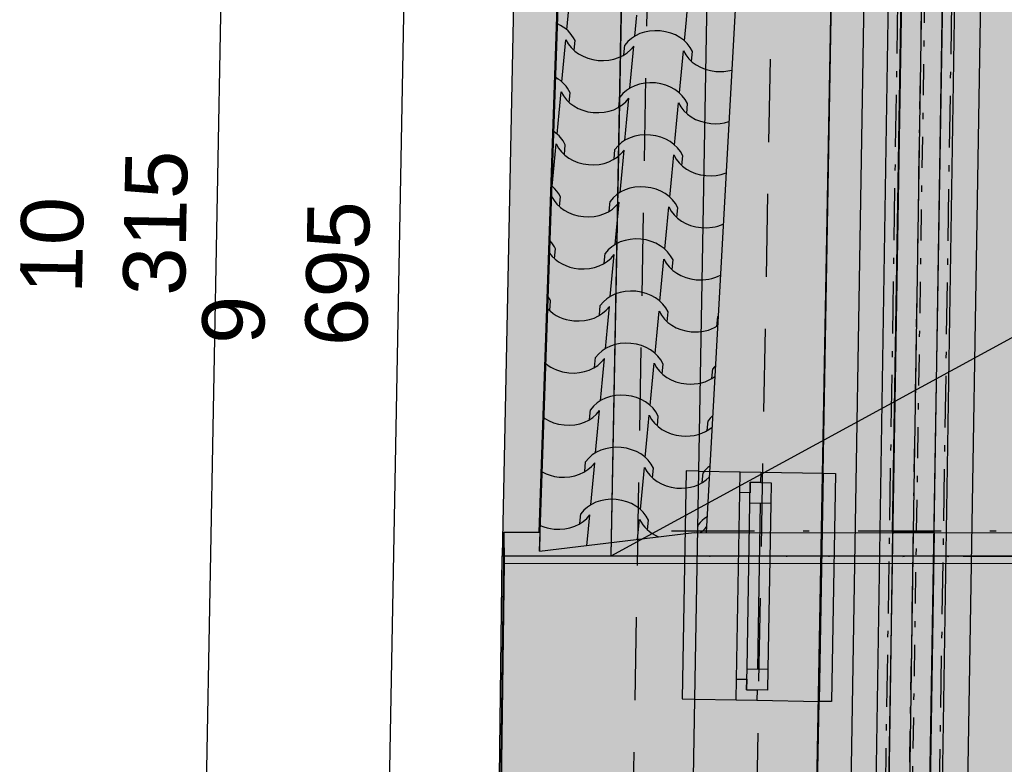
# Model space of a CAD drawing. Extents: x -12025 to 39812, y -28775 to 12.
# Tile 4 of 17: x 9999 to 12372, y -17619 to -15824. Entities that reach past the tile are written whole.
import ezdxf

# ---------------------------------------------------------------- set-up
doc = ezdxf.new("R2010")
doc.units = 0
doc.header["$MEASUREMENT"] = 0
for name, pattern in [('Čerchovaná', [450, 200, -117.5, 15, -117.5]), ('Čerchovaná M', [225, 125, -42.5, 15, -42.5]), ('Čerchovaná S', [175, 75, -42.5, 15, -42.5]), ('Čárkovaná_2', [325, 200, -125])]:
    doc.linetypes.add(name, pattern=pattern)
doc.layers.add('OÚ Dukovany půdorys podklad půda', color=7, linetype='Continuous')
doc.layers.add('OÚ Dukovany střecha', color=7, linetype='Continuous')
doc.styles.add('Arial', font='txt')

# ---------------------------------------------------------------- blocks, each defined once
blk = doc.blocks.new('(4)')
at = {"linetype": 'Continuous'}
blk.add_hatch(color=1, dxfattribs=at).paths.add_polyline_path([(23202.8, -17069), (23173.9, -21304.6), (2393.3, -21332), (2445.1, -17075.6), (23202.8, -17069)])
at = {"color": 1, "linetype": 'Continuous'}
for p, q in [((1663.9, -21294.5), (1855.7, -10980.2)), ((2534.5, -17064.4), (2739.5, -11099.2)), ((2707.5, -17075.8), (2820.3, -11095.3)), ((2707.5, -17075.8), (2818.4, -11113.6)), ((2533.7, -17018.8), (2735.7, -11139.5)), ((3260.5, -11133.9), (2936.7, -17019.1)), ((2110.7, -20992.6), (2291, -11298.1)), ((2393.7, -21233.8), (2450, -17018.8)), ((2450, -17018.8), (2535.5, -17018.8)), ((2450.2, -17093), (2450, -17018.8)), ((2535.5, -17018.8), (2534.5, -17064.4)), ((19111.9, -17099.4), (2707.5, -17075.8)), ((19203.5, -17087.9), (2707.5, -17075.8)), ((2394, -21308), (2450.2, -17093)), ((2450.2, -17093), (23192.7, -17108.3))]:
    blk.add_line(p, q, dxfattribs=at)
at = {"color": 8, "linetype": 'Čárkovaná_2'}
for p, q in [((2702.1, -20997.9), (2872.3, -11333.8)), ((3046, -18352.6), (3124.5, -14053.6))]:
    blk.add_line(p, q, dxfattribs=at)
at = {"color": 21, "linetype": 'Continuous'}
for p, q in [((2888.7, -15783.3), (2893.5, -15732.4)), ((2600.7, -15807.7), (2605.5, -15756.8)), ((2764.3, -15823), (2769, -15772.1)), ((2884, -15834.2), (2888.7, -15783.3)), ((2593.7, -15882.3), (2598.5, -15831.4)), ((2618.2, -15856.8), (2620.4, -15833.4)), ((2737.9, -15868.1), (2740.1, -15844.7)), ((2757.3, -15897.6), (2762, -15846.7)), ((2877, -15908.8), (2881.7, -15857.9)), ((2901.5, -15883.4), (2903.6, -15860)), ((2589, -15933.2), (2593.7, -15882.3)), ((2752.5, -15948.5), (2757.3, -15897.6)), ((2872.2, -15959.8), (2877, -15908.8)), ((2582, -16007.8), (2586.7, -15956.9)), ((2606.4, -15982.4), (2608.6, -15959)), ((2726.2, -15993.6), (2728.3, -15970.2)), ((2745.5, -16023.2), (2750.3, -15972.2)), ((2865.2, -16034.4), (2870, -15983.5)), ((2889.7, -16008.9), (2891.9, -15985.5)), ((2577.2, -16058.7), (2582, -16007.8)), ((2740.7, -16074.1), (2745.5, -16023.2)), ((2860.4, -16085.3), (2865.2, -16034.4)), ((2570.2, -16133.4), (2575, -16082.4)), ((2594.7, -16107.9), (2596.9, -16084.5)), ((2714.4, -16119.1), (2716.6, -16095.7)), ((2733.7, -16148.7), (2738.5, -16097.8)), ((2853.4, -16159.9), (2858.2, -16109)), ((2877.9, -16134.5), (2880.1, -16111.1)), ((2565.4, -16184.3), (2570.2, -16133.4)), ((2728.9, -16199.6), (2733.7, -16148.7)), ((2848.6, -16210.8), (2853.4, -16159.9)), ((2582.9, -16233.4), (2585.1, -16210)), ((2702.6, -16244.7), (2704.8, -16221.3)), ((2721.9, -16274.2), (2726.7, -16223.3)), ((2841.6, -16285.4), (2846.4, -16234.5)), ((2866.1, -16260), (2868.3, -16236.6)), ((2717.2, -16325.1), (2721.9, -16274.2)), ((2836.9, -16336.4), (2841.6, -16285.4)), ((2571.1, -16359), (2573.3, -16335.6)), ((2690.8, -16370.2), (2693, -16346.8)), ((2710.2, -16399.8), (2714.9, -16348.8)), ((2829.9, -16411), (2834.7, -16360.1)), ((2854.4, -16385.5), (2856.6, -16362.1)), ((2705.4, -16450.7), (2710.2, -16399.8)), ((2825.1, -16461.9), (2829.9, -16411)), ((2559.4, -16484.5), (2561.5, -16461.1)), ((2679.1, -16495.7), (2681.3, -16472.3)), ((2698.4, -16525.3), (2703.2, -16474.4)), ((2818.1, -16536.5), (2822.9, -16485.6)), ((2842.6, -16511.1), (2844.8, -16487.7)), ((2962.3, -16522.3), (2964.5, -16498.9)), ((2693.6, -16576.2), (2698.4, -16525.3)), ((2813.3, -16587.4), (2818.1, -16536.5)), ((2667.3, -16621.3), (2669.5, -16597.8)), ((2686.6, -16650.8), (2691.4, -16599.9)), ((2806.3, -16662), (2811.1, -16611.1)), ((2830.8, -16636.6), (2833, -16613.2)), ((2950.5, -16647.8), (2952.7, -16624.4)), ((2681.8, -16701.7), (2686.6, -16650.8)), ((2801.6, -16712.9), (2806.3, -16662)), ((2655.5, -16746.8), (2657.7, -16723.4)), ((2674.9, -16776.3), (2679.6, -16725.4)), ((2794.6, -16787.6), (2799.3, -16736.7)), ((2819, -16762.1), (2821.2, -16738.7)), ((2938.8, -16773.3), (2941, -16749.9)), ((2670.1, -16827.3), (2674.9, -16776.3)), ((2789.8, -16838.5), (2794.6, -16787.6)), ((2643.7, -16872.3), (2645.9, -16848.9)), ((2663.1, -16901.9), (2667.9, -16851)), ((2782.8, -16913.1), (2787.6, -16862.2)), ((2807.3, -16887.7), (2809.5, -16864.2)), ((2927, -16898.9), (2929.2, -16875.5)), ((2658.3, -16952.8), (2663.1, -16901.9)), ((2778, -16964), (2782.8, -16913.1)), ((2632, -16997.8), (2634.2, -16974.4)), ((2651.3, -17027.4), (2656.1, -16976.5)), ((2771.3, -17035.7), (2775.8, -16987.7)), ((2795.5, -17013.2), (2797.7, -16989.8)), ((2915.7, -17019.1), (2917.4, -17001)), ((2649.1, -17050.5), (2651.3, -17027.4)), ((2814.5, -17075.9), (2814.5, -17076)), ((2848.1, -17076), (2849, -17075.9)), ((2944.8, -17076), (2946.3, -17076.2)), ((2978.7, -17076), (2978.7, -17076.2)), ((3098.9, -17076.1), (3098.9, -17076.4)), ((3129.1, -17076.4), (3131.6, -17076.1)), ((3231.2, -17076.2), (3233.1, -17076.4)), ((3233.1, -17076.4), (3234.1, -17076.6)), ((3263.2, -17076.2), (3263.2, -17076.6)), ((3383.4, -17076.3), (3383.4, -17076.8)), ((3410.7, -17076.8), (3413.5, -17076.4)), ((3413.5, -17076.4), (3414.2, -17076.3)), ((3517.5, -17076.4), (3517.6, -17076.4)), ((3517.6, -17076.4), (3521.5, -17077)), ((3547.7, -17076.4), (3547.7, -17077))]:
    blk.add_line(p, q, dxfattribs=at)
at = {"color": 1, "linetype": 'Continuous'}
blk.add_lwpolyline([(2569.5, -10993.5), (2445.1, -17075.6), (19108.5, -17087.9), (11762.1, -11969.4)], close=True, dxfattribs=at)
for points in [[(2707.5, -17075.8), (8907.3, -13697.7), (11789.4, -12050.1)], [(2534.5, -17064.4), (2907.8, -17019.1), (18983.2, -17030.9)]]:
    blk.add_lwpolyline(points, dxfattribs=at)
at = {"color": 21, "linetype": 'Continuous', "flags": 128}
for points in [[(2620.4, -15833.4), (2617, -15827), (2613, -15821), (2608.6, -15815.3), (2603.6, -15810.1), (2598.1, -15805.3), (2592, -15800.9), (2585.4, -15796.8), (2578.2, -15793.1), (2578.2, -15793.1)], [(2825.8, -15810.1), (2812.7, -15809.6), (2800.1, -15810.5), (2788, -15812.9), (2776.6, -15816.7), (2766, -15821.8), (2756.3, -15828.2), (2747.6, -15835.8), (2740.1, -15844.7), (2740.1, -15844.7)], [(2903.6, -15860), (2897.9, -15849.9), (2890.8, -15840.8), (2882.5, -15832.7), (2873, -15825.7), (2862.5, -15819.9), (2851.1, -15815.3), (2838.8, -15812), (2825.8, -15810.1), (2825.8, -15810.1)], [(2598.5, -15831.4), (2604.3, -15841.4), (2611.4, -15850.5), (2619.7, -15858.6), (2629.2, -15865.5), (2639.7, -15871.3), (2651.1, -15875.9), (2663.3, -15879.2), (2676.3, -15881.2), (2676.3, -15881.2)], [(2676.3, -15881.2), (2689.4, -15881.7), (2702.1, -15880.7), (2714.1, -15878.3), (2725.5, -15874.6), (2736.1, -15869.5), (2745.8, -15863.1), (2754.5, -15855.5), (2762, -15846.7), (2762, -15846.7)], [(2881.7, -15857.9), (2887.5, -15868), (2894.7, -15877.1), (2903, -15885.1), (2912.4, -15892.1), (2922.9, -15897.9), (2934.3, -15902.5), (2946.6, -15905.8), (2959.5, -15907.8), (2959.5, -15907.8)], [(2959.5, -15907.8), (2969.5, -15908.3), (2979.1, -15907.9), (2988.5, -15906.6), (2998, -15904.4), (2998, -15904.4)], [(2608.6, -15959), (2605.7, -15953.4), (2602.4, -15948.1), (2598.7, -15943.1), (2594.6, -15938.5), (2590, -15934.1), (2585.1, -15930), (2579.6, -15926.1), (2573.7, -15922.5), (2573.7, -15922.5)], [(2814.1, -15935.6), (2800.9, -15935.1), (2788.3, -15936.1), (2776.2, -15938.4), (2764.8, -15942.2), (2754.2, -15947.3), (2744.5, -15953.7), (2735.9, -15961.4), (2728.3, -15970.2), (2728.3, -15970.2)], [(2891.9, -15985.5), (2886.1, -15975.4), (2879, -15966.3), (2870.7, -15958.2), (2861.3, -15951.3), (2850.8, -15945.4), (2839.3, -15940.8), (2827.1, -15937.5), (2814.1, -15935.6), (2814.1, -15935.6)], [(2586.7, -15956.9), (2592.5, -15967), (2599.6, -15976), (2608, -15984.1), (2617.4, -15991.1), (2627.9, -15996.9), (2639.3, -16001.5), (2651.6, -16004.8), (2664.5, -16006.7), (2664.5, -16006.7)], [(2664.5, -16006.7), (2677.7, -16007.2), (2690.3, -16006.2), (2702.4, -16003.9), (2713.7, -16000.1), (2724.3, -15995), (2734, -15988.6), (2742.7, -15981), (2750.3, -15972.2), (2750.3, -15972.2)], [(2870, -15983.5), (2875.8, -15993.5), (2882.9, -16002.6), (2891.2, -16010.7), (2900.7, -16017.6), (2911.1, -16023.4), (2922.6, -16028), (2934.8, -16031.3), (2947.8, -16033.3), (2947.8, -16033.3)], [(2947.8, -16033.3), (2959.1, -16033.8), (2969.9, -16033.2), (2980.5, -16031.4), (2991.2, -16028.4), (2991.2, -16028.4)], [(2596.9, -16084.5), (2591.7, -16075.3), (2588.8, -16071.1), (2585.5, -16067.1), (2582, -16063.3), (2578.1, -16059.6), (2569.3, -16052.7), (2569.3, -16052.7)], [(2802.3, -16061.1), (2789.2, -16060.6), (2776.5, -16061.6), (2764.4, -16064), (2753, -16067.7), (2742.4, -16072.9), (2732.8, -16079.2), (2724.1, -16086.9), (2716.6, -16095.7), (2716.6, -16095.7)], [(2880.1, -16111.1), (2874.3, -16101), (2867.3, -16091.9), (2858.9, -16083.8), (2849.5, -16076.8), (2839, -16071), (2827.6, -16066.4), (2815.3, -16063.1), (2802.3, -16061.1), (2802.3, -16061.1)], [(2575, -16082.4), (2580.8, -16092.5), (2587.9, -16101.6), (2596.2, -16109.6), (2605.7, -16116.6), (2616.1, -16122.4), (2627.5, -16127), (2639.8, -16130.3), (2652.8, -16132.3), (2652.8, -16132.3)], [(2652.8, -16132.3), (2665.9, -16132.8), (2678.5, -16131.8), (2690.6, -16129.4), (2702, -16125.6), (2712.6, -16120.5), (2722.2, -16114.2), (2730.9, -16106.6), (2738.5, -16097.8), (2738.5, -16097.8)], [(2858.2, -16109), (2864, -16119.1), (2871.1, -16128.1), (2879.4, -16136.2), (2888.9, -16143.2), (2899.4, -16149), (2910.8, -16153.6), (2923, -16156.9), (2936, -16158.8), (2936, -16158.8)], [(2936, -16158.8), (2948.7, -16159.3), (2960.9, -16158.4), (2972.7, -16156), (2984.4, -16152.2), (2984.4, -16152.2)], [(2585.1, -16210), (2581.1, -16202.7), (2576.5, -16196.1), (2571.1, -16189.8), (2564.8, -16183.8), (2564.8, -16183.8)], [(2790.5, -16186.7), (2777.4, -16186.2), (2764.7, -16187.1), (2752.7, -16189.5), (2741.3, -16193.3), (2730.7, -16198.4), (2721, -16204.8), (2712.3, -16212.4), (2704.8, -16221.3), (2704.8, -16221.3)], [(2868.3, -16236.6), (2862.6, -16226.5), (2855.5, -16217.4), (2847.2, -16209.3), (2837.7, -16202.3), (2827.2, -16196.5), (2815.8, -16191.9), (2803.5, -16188.6), (2790.5, -16186.7), (2790.5, -16186.7)], [(2563.9, -16209.4), (2569.8, -16219.2), (2576.9, -16228), (2585.2, -16235.8), (2594.6, -16242.6), (2605, -16248.2), (2616.2, -16252.7), (2628.2, -16255.9), (2641, -16257.8), (2641, -16257.8)], [(2641, -16257.8), (2654.1, -16258.3), (2666.8, -16257.3), (2678.8, -16254.9), (2690.2, -16251.2), (2700.8, -16246.1), (2710.5, -16239.7), (2719.1, -16232.1), (2726.7, -16223.3), (2726.7, -16223.3)], [(2846.4, -16234.5), (2852.2, -16244.6), (2859.3, -16253.7), (2867.7, -16261.7), (2877.1, -16268.7), (2887.6, -16274.5), (2899, -16279.1), (2911.3, -16282.4), (2924.2, -16284.4), (2924.2, -16284.4)], [(2924.2, -16284.4), (2938.4, -16284.8), (2951.9, -16283.6), (2958.4, -16282.2), (2964.9, -16280.5), (2971.2, -16278.3), (2977.6, -16275.6), (2977.6, -16275.6)], [(2573.3, -16335.6), (2570.6, -16330.4), (2567.6, -16325.6), (2564.2, -16321), (2560.2, -16316.4), (2560.2, -16316.4)], [(2778.8, -16312.2), (2765.6, -16311.7), (2753, -16312.7), (2740.9, -16315), (2729.5, -16318.8), (2718.9, -16323.9), (2709.2, -16330.3), (2700.6, -16337.9), (2693, -16346.8), (2693, -16346.8)], [(2856.6, -16362.1), (2850.8, -16352), (2843.7, -16342.9), (2835.4, -16334.8), (2825.9, -16327.9), (2815.4, -16322), (2804, -16317.4), (2791.8, -16314.1), (2778.8, -16312.2), (2778.8, -16312.2)], [(2559.2, -16346.2), (2565.6, -16353.8), (2572.8, -16360.6), (2580.6, -16366.6), (2589.1, -16371.7), (2598.3, -16376), (2608.1, -16379.3), (2618.4, -16381.8), (2629.2, -16383.3), (2629.2, -16383.3)], [(2629.2, -16383.3), (2642.3, -16383.8), (2655, -16382.8), (2667, -16380.4), (2678.4, -16376.7), (2689, -16371.6), (2698.7, -16365.2), (2707.4, -16357.6), (2714.9, -16348.8), (2714.9, -16348.8)], [(2834.7, -16360.1), (2840.4, -16370.1), (2847.6, -16379.2), (2855.9, -16387.3), (2865.4, -16394.2), (2875.8, -16400), (2887.2, -16404.6), (2899.5, -16407.9), (2912.5, -16409.9), (2912.5, -16409.9)], [(2912.5, -16409.9), (2928.1, -16410.3), (2935.7, -16409.7), (2943, -16408.6), (2950.1, -16406.9), (2957.1, -16404.7), (2964, -16401.9), (2970.8, -16398.6), (2970.8, -16398.6)], [(2767, -16437.7), (2753.9, -16437.2), (2741.2, -16438.2), (2729.1, -16440.6), (2717.7, -16444.3), (2707.1, -16449.4), (2697.4, -16455.8), (2688.8, -16463.5), (2681.3, -16472.3), (2681.3, -16472.3)], [(2844.8, -16487.7), (2839, -16477.6), (2831.9, -16468.5), (2823.6, -16460.4), (2814.2, -16453.4), (2803.7, -16447.6), (2792.2, -16443), (2780, -16439.7), (2767, -16437.7), (2767, -16437.7)], [(2561.5, -16461.1), (2560.2, -16458.4), (2558.8, -16455.9), (2557.3, -16453.4), (2555.6, -16450.8), (2555.6, -16450.8)], [(2554.6, -16480), (2561, -16486), (2567.8, -16491.3), (2575, -16495.9), (2582.7, -16499.8), (2590.7, -16503.1), (2599.2, -16505.7), (2608.1, -16507.6), (2617.5, -16508.9), (2617.5, -16508.9)], [(2617.5, -16508.9), (2630.6, -16509.4), (2643.2, -16508.4), (2655.3, -16506), (2666.7, -16502.2), (2677.2, -16497.1), (2686.9, -16490.8), (2695.6, -16483.2), (2703.2, -16474.4), (2703.2, -16474.4)], [(2822.9, -16485.6), (2828.7, -16495.7), (2835.8, -16504.7), (2844.1, -16512.8), (2853.6, -16519.8), (2864.1, -16525.6), (2875.5, -16530.2), (2887.7, -16533.5), (2900.7, -16535.4), (2900.7, -16535.4)], [(2965.3, -16497.7), (2964.5, -16498.9), (2964.5, -16498.9)], [(2900.7, -16535.4), (2909.4, -16535.9), (2917.9, -16535.8), (2926.2, -16535), (2934.2, -16533.5), (2942, -16531.4), (2949.5, -16528.7), (2956.9, -16525.3), (2964.1, -16521.2), (2964.1, -16521.2)], [(2755.2, -16563.3), (2742.1, -16562.8), (2729.4, -16563.7), (2717.3, -16566.1), (2705.9, -16569.9), (2695.4, -16575), (2685.7, -16581.4), (2677, -16589), (2669.5, -16597.8), (2669.5, -16597.8)], [(2833, -16613.2), (2827.3, -16603.1), (2820.2, -16594), (2811.8, -16585.9), (2802.4, -16578.9), (2791.9, -16573.1), (2780.5, -16568.5), (2768.2, -16565.2), (2755.2, -16563.3), (2755.2, -16563.3)], [(2605.7, -16634.4), (2618.8, -16634.9), (2631.4, -16633.9), (2643.5, -16631.5), (2654.9, -16627.8), (2665.5, -16622.7), (2675.2, -16616.3), (2683.8, -16608.7), (2691.4, -16599.9), (2691.4, -16599.9)], [(2550, -16612.1), (2556.1, -16616.7), (2562.4, -16620.8), (2568.9, -16624.3), (2575.7, -16627.4), (2582.7, -16629.9), (2590.1, -16631.9), (2605.7, -16634.4), (2605.7, -16634.4)], [(2811.1, -16611.1), (2816.9, -16621.2), (2824, -16630.3), (2832.4, -16638.3), (2841.8, -16645.3), (2852.3, -16651.1), (2863.7, -16655.7), (2875.9, -16659), (2888.9, -16661), (2888.9, -16661)], [(2958.8, -16617.2), (2957.1, -16619), (2955.6, -16620.7), (2952.7, -16624.4), (2952.7, -16624.4)], [(2888.9, -16661), (2898.5, -16661.5), (2907.8, -16661.2), (2916.9, -16660.2), (2925.6, -16658.3), (2934, -16655.8), (2942.1, -16652.4), (2949.9, -16648.3), (2957.3, -16643.4), (2957.3, -16643.4)], [(2743.4, -16688.8), (2730.3, -16688.3), (2717.6, -16689.2), (2705.6, -16691.6), (2694.2, -16695.4), (2683.6, -16700.5), (2673.9, -16706.9), (2665.2, -16714.5), (2657.7, -16723.4), (2657.7, -16723.4)], [(2821.2, -16738.7), (2815.5, -16728.6), (2808.4, -16719.5), (2800.1, -16711.4), (2790.6, -16704.5), (2780.1, -16698.6), (2768.7, -16694), (2756.4, -16690.7), (2743.4, -16688.8), (2743.4, -16688.8)], [(2593.9, -16759.9), (2607, -16760.4), (2619.7, -16759.4), (2631.7, -16757), (2643.1, -16753.3), (2653.7, -16748.2), (2663.4, -16741.8), (2672.1, -16734.2), (2679.6, -16725.4), (2679.6, -16725.4)], [(2545.5, -16743), (2556.7, -16749.6), (2568.3, -16754.5), (2580.7, -16757.9), (2593.9, -16759.9), (2593.9, -16759.9)], [(2799.3, -16736.7), (2805.1, -16746.7), (2812.2, -16755.8), (2820.6, -16763.9), (2830, -16770.8), (2840.5, -16776.6), (2851.9, -16781.2), (2864.2, -16784.5), (2877.1, -16786.5), (2877.1, -16786.5)], [(2952.1, -16737.8), (2949, -16740.7), (2946.1, -16743.6), (2943.5, -16746.6), (2941, -16749.9), (2941, -16749.9)], [(2877.1, -16786.5), (2887.7, -16787), (2897.9, -16786.6), (2907.7, -16785.2), (2917.1, -16783), (2926.2, -16779.8), (2934.8, -16775.8), (2943, -16770.8), (2950.6, -16765), (2950.6, -16765)], [(2731.7, -16814.3), (2718.5, -16813.8), (2705.9, -16814.8), (2693.8, -16817.2), (2682.4, -16820.9), (2671.8, -16826), (2662.1, -16832.4), (2653.5, -16840.1), (2645.9, -16848.9), (2645.9, -16848.9)], [(2809.5, -16864.2), (2803.7, -16854.2), (2796.6, -16845), (2788.3, -16837), (2778.8, -16830), (2768.4, -16824.2), (2756.9, -16819.6), (2744.7, -16816.3), (2731.7, -16814.3), (2731.7, -16814.3)], [(2582.1, -16885.5), (2595.3, -16885.9), (2607.9, -16885), (2620, -16882.6), (2631.3, -16878.8), (2641.9, -16873.7), (2651.6, -16867.4), (2660.3, -16859.8), (2667.9, -16851), (2667.9, -16851)], [(2787.6, -16862.2), (2793.4, -16872.2), (2800.5, -16881.3), (2808.8, -16889.4), (2818.3, -16896.3), (2828.7, -16902.2), (2840.2, -16906.7), (2852.4, -16910.1), (2865.4, -16912), (2865.4, -16912)], [(2945.5, -16859.2), (2940.8, -16862.9), (2936.6, -16866.8), (2932.8, -16870.9), (2929.2, -16875.5), (2929.2, -16875.5)], [(2541.1, -16873), (2550.9, -16877.7), (2560.8, -16881.4), (2571.1, -16883.9), (2582.1, -16885.5), (2582.1, -16885.5)], [(2865.4, -16912), (2876.9, -16912.5), (2888, -16911.9), (2898.8, -16910.2), (2909, -16907.4), (2918.7, -16903.6), (2927.8, -16898.6), (2936.2, -16892.7), (2944, -16885.8), (2944, -16885.8)], [(2719.9, -16939.8), (2706.8, -16939.3), (2694.1, -16940.3), (2682, -16942.7), (2670.6, -16946.5), (2660, -16951.6), (2650.4, -16958), (2641.7, -16965.6), (2634.2, -16974.4), (2634.2, -16974.4)], [(2797.7, -16989.8), (2791.9, -16979.7), (2784.9, -16970.6), (2776.5, -16962.5), (2767.1, -16955.5), (2756.6, -16949.7), (2745.2, -16945.1), (2732.9, -16941.8), (2719.9, -16939.8), (2719.9, -16939.8)], [(2570.4, -17011), (2583.5, -17011.5), (2596.1, -17010.5), (2608.2, -17008.1), (2619.6, -17004.3), (2630.1, -16999.3), (2639.8, -16992.9), (2648.5, -16985.3), (2656.1, -16976.5), (2656.1, -16976.5)], [(2775.8, -16987.7), (2779.5, -16994.6), (2783.8, -17000.9), (2788.6, -17006.8), (2794.1, -17012.3), (2800.1, -17017.2), (2806.7, -17021.8), (2813.9, -17025.9), (2821.8, -17029.5), (2821.8, -17029.5)], [(2938.7, -16981.2), (2932.5, -16985.6), (2926.9, -16990.2), (2922, -16995.3), (2917.4, -17001), (2917.4, -17001)], [(2536.6, -17002.2), (2544.9, -17005.5), (2553, -17008), (2561.4, -17009.8), (2570.4, -17011), (2570.4, -17011)], [(2923.2, -17019.1), (2927.2, -17015.9), (2930.8, -17012.7), (2934.2, -17009.3), (2937.4, -17005.5), (2937.4, -17005.5)]]:
    blk.add_lwpolyline(points, dxfattribs=at)
at = {"color": 7, "linetype": 'Continuous'}
blk.add_lwpolyline([(23202.8, -17069), (23173.9, -21304.6), (2393.3, -21332), (2445.1, -17075.6), (23202.8, -17069)], close=True, dxfattribs=at)
at = {"color": 1, "linetype": 'Continuous'}
blk.add_solid([(2569.5, -10993.5), (2445.1, -17075.6), (11762.1, -11969.4), (19108.5, -17087.9)], dxfattribs=at)
at = {"color": 21, "linetype": 'Continuous'}
blk.add_solid([(2818.4, -11113.6), (2707.5, -17075.8), (2820.3, -11095.3)], dxfattribs=at)
at = {"color": 1, "linetype": 'Continuous', "style": 'Arial'}
for s, p in [('315', (1680.4, -16449.3)), ('10', (1432.1, -16444.7)), ('695', (2119.4, -16571.1)), ('9', (1871, -16566.5))]:
    blk.add_text(s, height=150, rotation=88.9348, dxfattribs=at).set_placement(p)

msp = doc.modelspace()

# ---------------------------------------------------------------- linework, layer by layer
at = {"layer": 'OÚ Dukovany půdorys podklad půda', "color": 9, "linetype": 'Continuous'}
for p, q in [((12195.1, -11184.1), (12102.1, -17058.3)), ((12195.1, -11184.1), (12102.1, -17058.3)), ((12245.1, -11184.9), (12152, -17059.1)), ((12295.1, -11185.7), (12202, -17059.9)), ((12295.1, -11185.7), (12202, -17059.9)), ((12154.5, -11763.5), (12014.5, -20762.4)), ((12314.4, -11766), (12174.4, -20764.9)), ((11983.6, -18841.8), (12055.3, -14493.9)), ((12145.2, -14495.4), (12073.6, -18843.3)), ((12173.6, -18844.9), (12245.2, -14497.1)), ((12335.2, -14498.6), (12263.6, -18846.4)), ((12041.3, -21168.3), (12103.4, -17058.8)), ((12041.3, -21168.3), (12103.4, -17058.8)), ((12091.3, -21169.1), (12153.4, -17059.5)), ((12202, -17059.9), (12102.1, -17058.3)), ((12202, -17059.9), (12102.1, -17058.3)), ((12103.4, -17058.8), (12203.4, -17060.3)), ((12103.4, -17058.8), (12203.4, -17060.3)), ((12141.3, -21169.8), (12203.4, -17060.3)), ((12141.3, -21169.8), (12203.4, -17060.3))]:
    msp.add_line(p, q, dxfattribs=at)
at = {"layer": 'OÚ Dukovany půdorys podklad půda', "color": 7, "linetype": 'Continuous'}
for p, q in [((11733.9, -11313.7), (11635.3, -16911.9)), ((11986, -14033.5), (11907.6, -18330.6)), ((11935.3, -16917.2), (11986, -14033.5)), ((11605.3, -16911.4), (11595.6, -17461.3)), ((11635.3, -16911.9), (11605.3, -16911.4)), ((11635.3, -16911.9), (11625.6, -17461.8)), ((11635.3, -16911.9), (11735.3, -16913.7)), ((11635.3, -16911.9), (11735.3, -16913.7)), ((11734.4, -16963.7), (11735.3, -16913.7)), ((11735.3, -16913.7), (11785.3, -16914.6)), ((11735.3, -16913.7), (11785.3, -16914.6)), ((11735.3, -16913.7), (11785.3, -16914.6)), ((11785.3, -16914.6), (11784.8, -16939.6)), ((11785.3, -16914.6), (11935.3, -16917.2)), ((11785.3, -16914.6), (11935.3, -16917.2)), ((11935.3, -16917.2), (11925.6, -17467.1)), ((11935.3, -16917.2), (11965.3, -16917.7)), ((11965.3, -16917.7), (11955.6, -17467.6)), ((11759, -16989.1), (11759.8, -16939.1)), ((11759.8, -16939.1), (11759.4, -16964.1)), ((11784.8, -16939.6), (11759.8, -16939.1)), ((11759.8, -16939.1), (11809.8, -16940)), ((11809.8, -16940), (11809, -16990)), ((11726.5, -17413.6), (11734.4, -16963.7)), ((11759.4, -16964.1), (11734.4, -16963.7)), ((11751.9, -17389.1), (11759, -16989.1)), ((11809, -16990), (11759, -16989.1)), ((11784, -16989.6), (11776.9, -17389.5)), ((11809, -16990), (11801.9, -17389.9)), ((11809, -16990), (11801.9, -17389.9)), ((11751, -17439), (11751.9, -17389.1)), ((11751.9, -17389.1), (11801.9, -17389.9)), ((11801.9, -17389.9), (11801, -17439.9)), ((11725.6, -17463.6), (11726.5, -17413.6)), ((11726.5, -17413.6), (11751.5, -17414)), ((11751.5, -17414), (11751, -17439)), ((11751, -17439), (11776, -17439.5)), ((11801, -17439.9), (11751, -17439)), ((11776, -17439.5), (11775.6, -17464.5)), ((11595.6, -17461.3), (11625.6, -17461.8)), ((11625.6, -17461.8), (11622.3, -17650.3)), ((11625.6, -17461.8), (11725.6, -17463.6)), ((11625.6, -17461.8), (11725.6, -17463.6)), ((11725.6, -17463.6), (11775.6, -17464.5)), ((11725.6, -17463.6), (11775.6, -17464.5)), ((11725.6, -17463.6), (11775.6, -17464.5)), ((11775.6, -17464.5), (11925.6, -17467.1)), ((11775.6, -17464.5), (11925.6, -17467.1)), ((11863.7, -20983.2), (11925.6, -17467.1)), ((11955.6, -17467.6), (11925.6, -17467.1))]:
    msp.add_line(p, q, dxfattribs=at)
at = {"layer": 'OÚ Dukovany půdorys podklad půda', "color": 9, "linetype": 'Čerchovaná S'}
for p, q in [((12234.5, -11764.7), (12094.4, -20763.6)), ((12193.7, -14881.3), (12137.4, -18500.9))]:
    msp.add_line(p, q, dxfattribs=at)
at = {"layer": 'OÚ Dukovany půdorys podklad půda', "color": 9, "linetype": 'Čerchovaná M'}
for p, q in [((12128.8, -14880.3), (12072.4, -18499.8)), ((12258.7, -14882.3), (12202.4, -18501.9))]:
    msp.add_line(p, q, dxfattribs=at)
at = {"layer": 'OÚ Dukovany půdorys podklad půda', "color": 7, "linetype": 'Čerchovaná'}
msp.add_line((11569.6, -17055.7), (31687.6, -17068.7), dxfattribs=at)

# ---------------------------------------------------------------- block references
at = {"layer": 'OÚ Dukovany střecha', "color": 1, "linetype": 'Continuous'}
msp.add_blockref('(4)', (8717, -40.8), dxfattribs=at)

doc.saveas('drawing.dxf')
